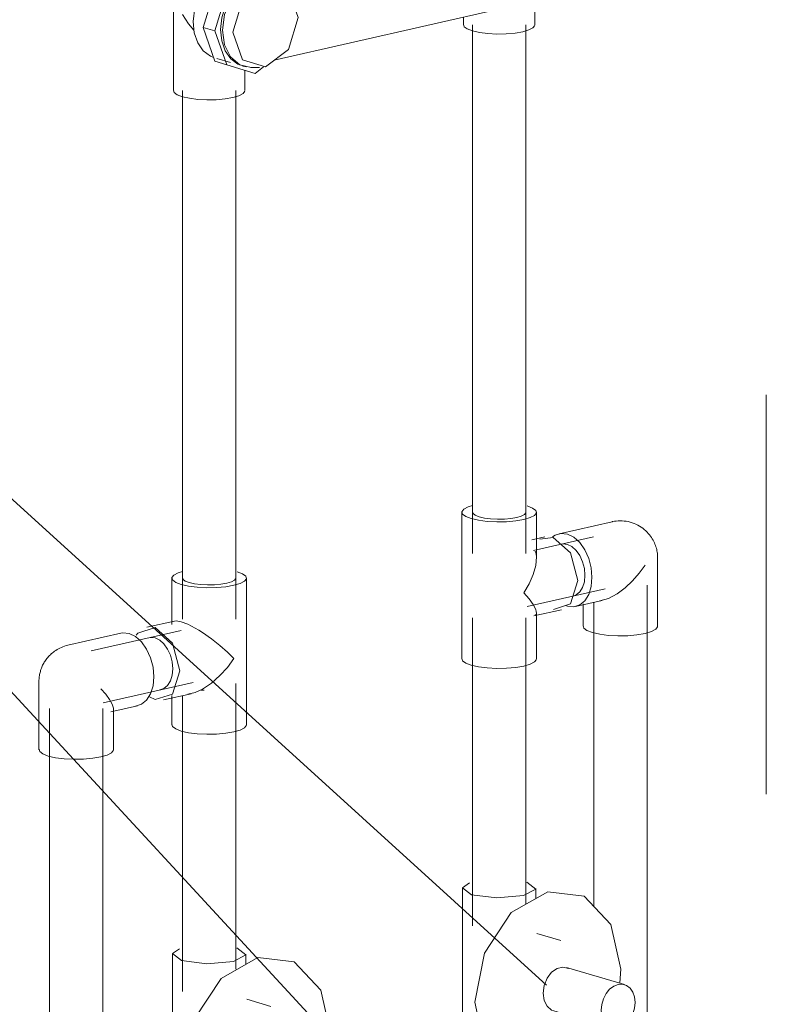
# Model space of a CAD drawing. Header units: millimetres. Extents: x 37081 to 77972, y -4495 to 22354.
# Tile 94 of 109: x 63450 to 63730, y 16725 to 17095. Entities that reach past the tile are written whole.
import ezdxf

# ---------------------------------------------------------------- set-up
doc = ezdxf.new("R2010")
doc.units = ezdxf.units.MM
doc.linetypes.add('ADSK_Скрыто', pattern=[300, 150, -150])
for name, color, linetype, lineweight in [('G-____-____-SYMB', 111, 'ADSK_Скрыто', 20), ('M-EQPM-____-OTLN', 50, 'Continuous', 20), ('P-PIPE-____-IDEN', 2, 'Continuous', 20), ('P-PIPE-____-OTLN', 3, 'Continuous', 20)]:
    doc.layers.add(name, color=color, linetype=linetype, lineweight=lineweight)

# ---------------------------------------------------------------- blocks, each defined once
blk = doc.blocks.new('VTp_724_0 Водорозетка двойная - VTp_724_0-V120-_3D_ копия 2 копия 1')
at = {"layer": 'M-EQPM-____-OTLN'}
for p, q in [((5002.96, 17131.24), (5013.62, 17139.34)), ((5018.47, 17136.49), (5012.52, 17138.24)), ((5013.62, 17139.34), (5018.04, 17138.04)), ((5010.38, 17134.85), (5004.57, 17136.56)), ((5018.04, 17138.04), (5007.38, 17129.94)), ((5028.7, 17134.78), (5018.04, 17138.04)), ((5023.62, 17134.98), (5022.9, 17135.2)), ((5029.99, 17131.07), (5028.7, 17134.78)), ((4998.54, 17116.52), (5002.96, 17131.24)), ((5007.38, 17129.94), (5002.96, 17131.24)), ((5028.7, 17132.22), (5025.9, 17133.96)), ((4989.19, 17129.67), (4912.59, 17112.28)), ((4975.09, 17125.44), (4988.37, 17128.46)), ((4988.43, 17128.86), (4988.55, 17129.08)), ((5007.38, 17129.94), (5002.97, 17115.22)), ((4921.03, 17106.64), (4995.67, 17123.59)), ((4964.17, 17122.97), (4972.05, 17124.75)), ((4972.05, 17124.75), (4971.93, 17122.74)), ((4974.92, 17122.65), (4975.09, 17125.44)), ((4975.09, 17125.44), (4975.09, 17122.63)), ((4995.59, 17124.6), (4985.66, 17122.34)), ((4995.67, 17123.59), (4995.28, 17123.7)), ((4948.06, 17119.31), (4961.13, 17122.27)), ((4961.13, 17122.27), (4971.88, 17121.96)), ((4961.13, 17116.63), (4961.13, 17122.27)), ((4971.93, 17122.74), (4964.17, 17122.97)), ((4971.88, 17121.96), (4971.7, 17119.18)), ((4974.74, 17119.87), (4974.87, 17121.88)), ((4982.62, 17121.65), (4974.74, 17119.87)), ((4974.87, 17121.88), (4982.62, 17121.65)), ((4974.87, 17119.89), (4974.87, 17121.88)), ((4985.66, 17122.34), (4974.92, 17122.65)), ((4987.45, 17123.42), (4987.45, 17122.75)), ((4921.04, 17113.17), (4934.1, 17116.14)), ((4934.1, 17116.14), (4944.85, 17115.83)), ((4934.1, 17110.64), (4934.1, 17116.14)), ((4937.14, 17116.83), (4945.02, 17118.62)), ((4944.9, 17116.61), (4937.14, 17116.83)), ((4945.02, 17118.62), (4944.9, 17116.61)), ((4947.89, 17116.52), (4948.06, 17119.31)), ((4958.63, 17116.21), (4947.89, 17116.52)), ((4948.06, 17119.31), (4948.06, 17116.5)), ((4971.7, 17119.18), (4958.63, 17116.21)), ((5002.96, 17103.81), (4998.54, 17116.52)), ((4998.54, 17116.52), (5002.97, 17115.22)), ((4894.09, 17106.52), (4904.75, 17114.63)), ((4909.18, 17113.33), (4898.52, 17105.23)), ((4909.61, 17111.78), (4903.66, 17113.52)), ((4904.75, 17114.63), (4909.18, 17113.33)), ((4919.84, 17110.07), (4909.18, 17113.33)), ((4914.52, 17111.69), (4918, 17112.48)), ((4918, 17112.48), (4917.88, 17110.66)), ((4920.86, 17110.38), (4921.04, 17113.17)), ((4921.04, 17110.36), (4921.04, 17113.17)), ((4944.67, 17113.04), (4931.61, 17110.07)), ((4944.85, 17115.83), (4944.67, 17113.04)), ((4947.71, 17113.73), (4947.84, 17115.74)), ((4955.59, 17115.52), (4947.71, 17113.73)), ((4947.84, 17115.74), (4955.59, 17115.52)), ((4947.84, 17113.76), (4947.84, 17115.74)), ((5002.97, 17115.22), (5007.38, 17102.51)), ((4901.52, 17110.14), (4895.71, 17111.84)), ((4914.76, 17110.27), (4914.03, 17110.48)), ((4919.83, 17107.51), (4917.03, 17109.25)), ((4921.12, 17106.36), (4919.84, 17110.07)), ((4920.69, 17107.62), (4920.81, 17109.61)), ((4928.56, 17109.38), (4920.69, 17107.6)), ((4920.81, 17109.61), (4928.56, 17109.38)), ((4920.81, 17107.62), (4920.81, 17109.61)), ((4931.61, 17110.07), (4920.86, 17110.38)), ((4889.68, 17091.81), (4894.09, 17106.52)), ((4898.52, 17105.23), (4894.09, 17106.52)), ((4898.52, 17105.23), (4894.1, 17090.51)), ((5002.32, 17099.01), (5002.32, 17105.33)), ((5013.62, 17100.54), (5002.96, 17103.81)), ((5002.96, 17103.81), (5007.38, 17102.51)), ((5003.7, 17104.87), (5008.76, 17103.39)), ((5007.38, 17102.51), (5018.04, 17099.25)), ((5013.19, 17102.09), (5013.91, 17101.88)), ((5016.38, 17101.51), (5019.68, 17101.46)), ((5018.04, 17099.25), (5021.24, 17101.68)), ((4878.54, 17098.99), (4878.54, 17068.07)), ((4916.37, 17079.5), (5002.32, 17099.01)), ((5013.62, 17100.54), (5018.04, 17099.25)), ((5014.2, 17092.78), (5014.2, 17100.42)), ((4987.4, 17095.62), (4987.4, 17092.78)), ((4894.09, 17079.09), (4889.68, 17091.81)), ((4889.68, 17091.81), (4894.1, 17090.51)), ((4894.1, 17090.51), (4898.52, 17077.79)), ((4892.46, 17081), (4893.57, 17080.57)), ((4904.75, 17075.83), (4894.09, 17079.09)), ((4894.09, 17079.09), (4898.52, 17077.79)), ((4894.84, 17080.16), (4899.9, 17078.67)), ((4898.52, 17077.79), (4909.18, 17074.53)), ((4904.32, 17077.38), (4905.05, 17077.16)), ((4904.75, 17075.83), (4909.18, 17074.53)), ((4905.34, 17068.07), (4905.34, 17075.71)), ((4907.52, 17076.79), (4910.81, 17076.75)), ((4909.18, 17074.53), (4912.38, 17076.96))]:
    blk.add_line(p, q, dxfattribs=at)
for points in [[(5012.25, 17138.31, 0), (5011.56, 17138.46, 0), (5007.53, 17138.32, 0), (5003.5, 17136.52, 0), (4999.89, 17133.25, 0), (4997.06, 17128.83, 0), (4995.28, 17123.7, 0)], [(4997.83, 17136.77, 0), (4997.21, 17136.61, 0), (4996.6, 17136.42, 0), (4996.02, 17136.22, 0), (4995.46, 17135.99, 0), (4994.92, 17135.74, 0), (4994.42, 17135.48, 0), (4993.93, 17135.21, 0), (4993.47, 17134.92, 0), (4993.03, 17134.62, 0), (4992.62, 17134.31, 0), (4992.22, 17134, 0), (4991.85, 17133.68, 0), (4991.5, 17133.35, 0), (4991.17, 17133.02, 0), (4990.86, 17132.68, 0), (4990.56, 17132.34, 0), (4990.28, 17132, 0), (4990.02, 17131.65, 0), (4989.77, 17131.31, 0), (4989.54, 17130.96, 0), (4989.32, 17130.61, 0), (4989.11, 17130.25, 0), (4988.92, 17129.9, 0), (4988.74, 17129.54, 0), (4988.57, 17129.18, 0), (4988.43, 17128.86, 0)], [(5004.57, 17136.56, 0), (5003.86, 17136.75, 0), (5003.14, 17136.9, 0), (5002.41, 17137, 0), (5001.69, 17137.07, 0), (5000.97, 17137.1, 0), (5000.26, 17137.09, 0), (4999.57, 17137.04, 0), (4998.89, 17136.96, 0), (4998.23, 17136.85, 0), (4997.83, 17136.77, 0)], [(5005.09, 17115.7, 0), (5005.53, 17120.12, 0), (5006.82, 17124.43, 0), (5008.88, 17128.35, 0), (5011.57, 17131.61, 0), (5014.69, 17133.98, 0), (5018.04, 17135.31, 0), (5021.39, 17135.5, 0), (5024.52, 17134.55, 0)], [(5025.9, 17133.96, 0), (5025.24, 17134.33, 0), (5021.02, 17135.35, 0), (5016.52, 17134.33, 0), (5012.29, 17131.39, 0), (5008.85, 17126.89, 0), (5006.6, 17121.37, 0), (5005.82, 17115.49, 0)], [(5034.21, 17120.29, 0), (5030.62, 17130.64, 0), (5021.94, 17133.3, 0), (5013.26, 17126.7, 0), (5009.66, 17114.71, 0)], [(4988.37, 17128.46, 0), (4987.68, 17125.96, 0), (4987.45, 17123.42, 0)], [(4995.12, 17118.63, 0), (4995.26, 17121.1, 0), (4995.67, 17123.59, 0)], [(5009.66, 17114.71, 0), (5013.26, 17104.36, 0), (5021.94, 17101.7, 0), (5030.62, 17108.3, 0), (5034.21, 17120.29, 0)], [(5002.32, 17105.33, 0), (4999.9, 17106.78, 0), (4997.89, 17108.95, 0), (4996.37, 17111.75, 0), (4995.43, 17115.03, 0), (4995.12, 17118.63, 0)], [(4902.97, 17113.7, 0), (4898.95, 17113.67, 0), (4894.91, 17111.98, 0), (4891.26, 17108.8, 0), (4888.36, 17104.45, 0), (4886.5, 17099.36, 0), (4885.86, 17094.03, 0)], [(4895.71, 17111.84, 0), (4894.99, 17112.03, 0), (4894.27, 17112.18, 0), (4893.55, 17112.29, 0), (4892.83, 17112.36, 0), (4892.11, 17112.38, 0), (4891.4, 17112.38, 0), (4890.7, 17112.33, 0), (4890.02, 17112.25, 0), (4889.36, 17112.14, 0), (4888.97, 17112.05, 0)], [(5014.69, 17101.78, 0), (5011.57, 17102.74, 0), (5008.88, 17104.78, 0), (5006.82, 17107.76, 0), (5005.53, 17111.49, 0), (5005.09, 17115.7, 0)], [(5005.82, 17115.49, 0), (5006.6, 17109.97, 0), (5008.85, 17105.47, 0), (5012.29, 17102.53, 0), (5016.52, 17101.51, 0)], [(4888.97, 17112.05, 0), (4888.34, 17111.89, 0), (4887.74, 17111.71, 0), (4887.15, 17111.5, 0), (4886.59, 17111.27, 0), (4886.06, 17111.03, 0), (4885.55, 17110.77, 0), (4885.07, 17110.49, 0), (4884.61, 17110.2, 0), (4884.17, 17109.9, 0), (4883.75, 17109.6, 0), (4883.36, 17109.28, 0), (4882.99, 17108.96, 0), (4882.64, 17108.63, 0), (4882.31, 17108.3, 0), (4881.99, 17107.97, 0), (4881.7, 17107.63, 0), (4881.42, 17107.29, 0), (4881.15, 17106.94, 0), (4880.91, 17106.59, 0), (4880.67, 17106.24, 0), (4880.45, 17105.89, 0), (4880.25, 17105.54, 0), (4880.06, 17105.18, 0), (4879.88, 17104.83, 0), (4879.71, 17104.47, 0), (4879.55, 17104.1, 0), (4879.41, 17103.74, 0), (4879.28, 17103.37, 0), (4879.15, 17103, 0), (4879.04, 17102.63, 0), (4878.94, 17102.26, 0), (4878.85, 17101.88, 0), (4878.77, 17101.49, 0), (4878.71, 17101.11, 0), (4878.65, 17100.71, 0), (4878.6, 17100.32, 0), (4878.57, 17099.92, 0), (4878.55, 17099.51, 0), (4878.54, 17099.1, 0), (4878.54, 17098.99, 0)], [(4896.23, 17090.99, 0), (4896.67, 17095.4, 0), (4897.96, 17099.72, 0), (4900.02, 17103.63, 0), (4902.7, 17106.89, 0), (4905.82, 17109.27, 0), (4909.18, 17110.6, 0), (4912.53, 17110.79, 0), (4915.65, 17109.83, 0)], [(4917.03, 17109.25, 0), (4916.38, 17109.62, 0), (4912.15, 17110.64, 0), (4907.65, 17109.62, 0), (4903.43, 17106.68, 0), (4899.98, 17102.18, 0), (4897.73, 17096.65, 0), (4896.95, 17090.78, 0)], [(4925.35, 17095.57, 0), (4921.75, 17105.93, 0), (4913.07, 17108.58, 0), (4904.39, 17101.99, 0), (4900.8, 17090, 0)], [(4881.88, 17096.7, 0), (4884.16, 17093.22, 0), (4886.15, 17090.8, 0)], [(4885.86, 17094.03, 0), (4886.31, 17089.78, 0), (4887.63, 17086.02, 0), (4889.73, 17083.02, 0), (4892.46, 17081, 0)], [(4900.8, 17090, 0), (4904.39, 17079.65, 0), (4913.07, 17076.99, 0), (4921.75, 17083.59, 0), (4925.35, 17095.57, 0)], [(4905.82, 17077.07, 0), (4902.7, 17078.03, 0), (4900.02, 17080.07, 0), (4897.96, 17083.05, 0), (4896.67, 17086.78, 0), (4896.23, 17090.99, 0)], [(4896.95, 17090.78, 0), (4897.73, 17085.25, 0), (4899.98, 17080.75, 0), (4903.43, 17077.81, 0), (4907.65, 17076.79, 0)], [(4990.74, 17090.5, 0), (4988.79, 17091.25, 0), (4987.66, 17092.1, 0), (4987.43, 17093, 0)], [(5014.17, 17092.56, 0), (5013.5, 17091.68, 0), (5011.95, 17090.87, 0), (5009.65, 17090.19, 0), (5006.75, 17089.69, 0), (5003.44, 17089.39, 0), (4999.95, 17089.33, 0), (4996.51, 17089.51, 0), (4993.37, 17089.91, 0), (4990.74, 17090.5, 0)], [(4881.88, 17065.79, 0), (4879.93, 17066.54, 0), (4878.8, 17067.39, 0), (4878.56, 17068.29, 0)], [(4905.31, 17067.85, 0), (4904.63, 17066.96, 0), (4903.09, 17066.15, 0), (4900.79, 17065.47, 0), (4897.88, 17064.97, 0), (4894.57, 17064.68, 0), (4891.08, 17064.62, 0), (4887.65, 17064.79, 0), (4884.51, 17065.19, 0), (4881.88, 17065.79, 0)]]:
    blk.add_polyline3d(points, dxfattribs=at)
blk = doc.blocks.new('PP-R Вентиль с хромированной рукояткой Белый - PP-R Вентиль с хромированной рукояткой Белый-1646104-_3D_ копия 2 копия 1')
at = {"layer": 'P-PIPE-____-OTLN', "color": 150}
for p, q in [((4987, 16768.4), (4987, 16706.09)), ((5014.6, 16764.63), (5014.6, 16768.4)), ((5024, 16748.83), (5014.88, 16751.51)), ((5047.85, 16732.31), (5026.05, 16738.7)), ((5046.44, 16738.12), (5046.14, 16732.9)), ((5021.26, 16722.39), (5043.06, 16715.99)), ((5004.95, 16717.63), (5014.07, 16714.96)), ((4990.44, 16703.74), (4987.03, 16706.31))]:
    blk.add_line(p, q, dxfattribs=at)
for points in [[(4989.6, 16770.48, 0), (4987.03, 16768.63, 0), (4990.44, 16766.05, 0)], [(4990.44, 16766.05, 0), (4999.92, 16764.85, 0), (5009.92, 16765.73, 0), (5014.57, 16768.18, 0), (5011.16, 16770.76, 0)], [(4991.63, 16725.68, 0), (4995.3, 16744.14, 0), (5005.33, 16759.33, 0), (5019.03, 16767.16, 0), (5032.73, 16765.55, 0), (5042.76, 16754.92, 0), (5046.44, 16738.12, 0)], [(5017.27, 16729.09, 0), (5017.66, 16731.99, 0), (5018.77, 16734.71, 0), (5020.46, 16736.93, 0), (5022.55, 16738.38, 0), (5024.76, 16738.88, 0), (5026.85, 16738.38, 0)], [(5051.84, 16725.6, 0), (5051.62, 16727.67, 0), (5050.98, 16729.51, 0), (5049.97, 16730.98, 0), (5048.65, 16731.99, 0), (5047.11, 16732.46, 0), (5045.45, 16732.36, 0), (5043.8, 16731.71, 0), (5042.26, 16730.54, 0), (5040.94, 16728.93, 0), (5039.93, 16727, 0), (5039.29, 16724.87, 0), (5039.07, 16722.7, 0)], [(5021.26, 16722.39, 0), (5020.46, 16722.71, 0), (5018.77, 16724.15, 0), (5017.66, 16726.37, 0), (5017.27, 16729.09, 0)], [(5041.27, 16716.33, 0), (5032.73, 16704.47, 0), (5019.03, 16696.63, 0), (5005.33, 16698.25, 0), (4995.3, 16708.88, 0), (4991.63, 16725.68, 0)], [(5039.07, 16722.7, 0), (5039.29, 16720.62, 0), (5039.93, 16718.79, 0), (5040.94, 16717.32, 0), (5042.26, 16716.31, 0), (5043.8, 16715.84, 0), (5045.45, 16715.94, 0), (5047.11, 16716.59, 0), (5048.65, 16717.76, 0), (5049.97, 16719.37, 0), (5050.98, 16721.3, 0), (5051.62, 16723.42, 0), (5051.84, 16725.6, 0)], [(5001.19, 16702.53, 0), (4999.92, 16702.53, 0), (4990.44, 16703.74, 0)]]:
    blk.add_polyline3d(points, dxfattribs=at)
blk = doc.blocks.new('PP-R Вентиль с хромированной рукояткой Белый - PP-R Вентиль с хромированной рукояткой Белый-V163-_3D_ копия 2 копия 1')
at = {"layer": 'P-PIPE-____-OTLN', "color": 220}
for p, q in [((4878.14, 16743.69), (4878.14, 16681.37)), ((4905.74, 16739.91), (4905.74, 16743.69)), ((4915.14, 16724.12), (4906.02, 16726.79)), ((4938.98, 16707.59), (4917.18, 16713.98)), ((4937.57, 16713.4), (4937.28, 16708.18)), ((4912.4, 16697.67), (4934.2, 16691.28)), ((4896.09, 16692.92), (4905.2, 16690.25)), ((4881.58, 16679.02), (4878.17, 16681.6))]:
    blk.add_line(p, q, dxfattribs=at)
for points in [[(4880.74, 16745.77, 0), (4878.17, 16743.92, 0), (4881.58, 16741.34, 0)], [(4881.58, 16741.34, 0), (4891.06, 16740.13, 0), (4901.05, 16741.01, 0), (4905.71, 16743.46, 0), (4902.3, 16746.04, 0)], [(4882.76, 16700.96, 0), (4886.44, 16719.43, 0), (4896.47, 16734.61, 0), (4910.17, 16742.45, 0), (4923.87, 16740.83, 0), (4933.9, 16730.2, 0), (4937.57, 16713.4, 0)], [(4908.41, 16704.38, 0), (4908.79, 16707.27, 0), (4909.9, 16709.99, 0), (4911.6, 16712.21, 0), (4913.68, 16713.66, 0), (4915.9, 16714.17, 0), (4917.98, 16713.66, 0)], [(4942.97, 16700.88, 0), (4942.75, 16702.96, 0), (4942.12, 16704.79, 0), (4941.1, 16706.27, 0), (4939.78, 16707.27, 0), (4938.24, 16707.74, 0), (4936.59, 16707.65, 0), (4934.94, 16706.99, 0), (4933.4, 16705.82, 0), (4932.08, 16704.22, 0), (4931.06, 16702.29, 0), (4930.43, 16700.16, 0), (4930.21, 16697.99, 0)], [(4912.4, 16697.67, 0), (4911.6, 16697.99, 0), (4909.9, 16699.44, 0), (4908.79, 16701.66, 0), (4908.41, 16704.38, 0)], [(4932.4, 16691.62, 0), (4923.87, 16679.75, 0), (4910.17, 16671.92, 0), (4896.47, 16673.53, 0), (4886.44, 16684.16, 0), (4882.76, 16700.96, 0)], [(4930.21, 16697.99, 0), (4930.43, 16695.91, 0), (4931.06, 16694.07, 0), (4932.08, 16692.6, 0), (4933.4, 16691.6, 0), (4934.94, 16691.13, 0), (4936.59, 16691.22, 0), (4938.24, 16691.88, 0), (4939.78, 16693.05, 0), (4941.1, 16694.65, 0), (4942.12, 16696.58, 0), (4942.75, 16698.71, 0), (4942.97, 16700.88, 0)], [(4892.33, 16677.82, 0), (4891.06, 16677.82, 0), (4881.58, 16679.02, 0)]]:
    blk.add_polyline3d(points, dxfattribs=at)
blk = doc.blocks.new('ADSK_Полипропилен_Тройник - Универсальный-1633043-_3D_ копия 2 копия 1')
at = {"layer": 'P-PIPE-____-OTLN', "color": 150}
for p, q in [((4986.8, 16909.7), (4986.8, 16894.24)), ((5014.8, 16894.24), (5014.8, 16909.7)), ((4995.26, 16907.55), (4993.29, 16908)), ((4997.6, 16907.26), (4995.26, 16907.55)), ((5000.16, 16907.13), (4997.6, 16907.26)), ((5002.77, 16907.17), (5000.16, 16907.13)), ((5005.24, 16907.39), (5002.77, 16907.17)), ((5007.41, 16907.76), (5005.24, 16907.39)), ((5017.97, 16900.42), (5013.11, 16899.32)), ((5016.12, 16899.64), (5021.07, 16900.29)), ((4986.8, 16894.24), (4986.8, 16870.09)), ((5014.8, 16892.31), (5014.8, 16894.24)), ((5013.81, 16870.76), (5024.17, 16873.12)), ((5014.8, 16870.09), (5014.8, 16872.02)), ((4986.8, 16870.09), (4986.8, 16854.63)), ((5014.8, 16854.63), (5014.8, 16870.09))]:
    blk.add_line(p, q, dxfattribs=at)
for points in [[(4990.77, 16912.22, 0), (4989.15, 16911.7, 0), (4987.54, 16910.86, 0), (4986.83, 16909.93, 0), (4987.07, 16908.99, 0), (4988.25, 16908.1, 0), (4990.29, 16907.31, 0)], [(4990.29, 16907.31, 0), (4993.04, 16906.69, 0), (4996.32, 16906.28, 0), (4999.91, 16906.1, 0), (5003.55, 16906.16, 0), (5007.01, 16906.46, 0), (5010.05, 16906.99, 0), (5012.45, 16907.7, 0), (5014.07, 16908.55, 0), (5014.77, 16909.47, 0), (5014.53, 16910.41, 0), (5013.35, 16911.3, 0), (5011.31, 16912.09, 0)], [(4993.29, 16908, 0), (4991.84, 16908.56, 0), (4991, 16909.19, 0), (4990.82, 16909.87, 0)], [(5010.78, 16909.54, 0), (5010.28, 16908.88, 0), (5009.12, 16908.27, 0), (5007.41, 16907.76, 0)], [(5021.07, 16900.29, 0), (5027.61, 16894.41, 0), (5030.32, 16884.06, 0), (5027.61, 16875.29, 0), (5021.24, 16873.19, 0)], [(5014.78, 16892.99, 0), (5014.64, 16894.11, 0), (5014.35, 16895.15, 0)], [(5010.05, 16879.45, 0), (5012.06, 16882.88, 0), (5013.59, 16886.34, 0), (5014.55, 16889.76, 0), (5014.78, 16892.99, 0)], [(5014.78, 16871.74, 0), (5014.55, 16873.2, 0), (5013.59, 16875.05, 0), (5012.06, 16877.16, 0), (5010.05, 16879.45, 0)], [(5014.35, 16871, 0), (5014.64, 16871.32, 0), (5014.78, 16871.74, 0)], [(4990.29, 16852.24, 0), (4988.25, 16853.03, 0), (4987.07, 16853.92, 0), (4986.83, 16854.86, 0)], [(5014.77, 16854.4, 0), (5014.07, 16853.48, 0), (5012.45, 16852.63, 0), (5010.05, 16851.92, 0), (5007.01, 16851.39, 0), (5003.55, 16851.09, 0), (4999.91, 16851.03, 0), (4996.32, 16851.21, 0), (4993.04, 16851.62, 0), (4990.29, 16852.24, 0)]]:
    blk.add_polyline3d(points, dxfattribs=at)
blk = doc.blocks.new('ADSK_Полипропилен_Отвод - Универсальный-1254343-_3D_ копия 2 копия 1')
at = {"layer": 'P-PIPE-____-OTLN', "color": 150}
for p, q in [((5043.2, 16906.15), (5023.31, 16901.63)), ((5024.7, 16897.81), (5026.41, 16897.64)), ((5026.41, 16897.64), (5028.12, 16896.81)), ((5028.12, 16896.81), (5029.71, 16895.38)), ((5029.71, 16895.38), (5031.08, 16893.44)), ((5031.08, 16893.44), (5032.13, 16891.13)), ((5032.13, 16891.13), (5032.79, 16888.61)), ((5060.3, 16866.89), (5060.3, 16892.5)), ((5032.79, 16888.61), (5033.01, 16886.04)), ((5032.79, 16883.61), (5032.13, 16881.47)), ((5033.01, 16886.04), (5032.79, 16883.61)), ((5031.08, 16879.78), (5029.71, 16878.64)), ((5032.13, 16881.47), (5031.08, 16879.78)), ((5029.71, 16878.64), (5028.62, 16878.23)), ((5029.51, 16874.33), (5039.5, 16876.59)), ((5025.73, 16874.69), (5026.41, 16874.45)), ((5032.3, 16875.29), (5032.3, 16866.89))]:
    blk.add_line(p, q, dxfattribs=at)
for points in [[(5060.3, 16892.5, 0), (5060.29, 16892.93, 0), (5060.27, 16893.38, 0), (5060.24, 16893.83, 0), (5060.19, 16894.29, 0), (5060.12, 16894.75, 0), (5060.03, 16895.22, 0), (5059.93, 16895.7, 0), (5059.81, 16896.19, 0), (5059.66, 16896.68, 0), (5059.49, 16897.18, 0), (5059.3, 16897.68, 0), (5059.09, 16898.19, 0), (5058.85, 16898.71, 0), (5058.58, 16899.22, 0), (5058.28, 16899.74, 0), (5057.95, 16900.26, 0), (5057.59, 16900.77, 0), (5057.2, 16901.28, 0), (5056.77, 16901.79, 0), (5056.31, 16902.28, 0), (5055.82, 16902.77, 0), (5055.29, 16903.23, 0), (5054.72, 16903.68, 0), (5054.12, 16904.11, 0), (5053.5, 16904.5, 0), (5052.84, 16904.87, 0), (5052.16, 16905.21, 0), (5051.45, 16905.51, 0), (5050.73, 16905.78, 0), (5049.99, 16906, 0), (5049.24, 16906.18, 0), (5048.49, 16906.32, 0), (5047.73, 16906.42, 0), (5046.98, 16906.48, 0), (5046.23, 16906.5, 0), (5045.49, 16906.47, 0), (5044.77, 16906.41, 0), (5044.07, 16906.32, 0), (5043.38, 16906.19, 0), (5043.2, 16906.15, 0)], [(5026.41, 16901.5, 0), (5024.01, 16901.75, 0), (5021.78, 16901.05, 0), (5020.85, 16900.42, 0)], [(5026.41, 16874.45, 0), (5028.8, 16874.21, 0), (5031.03, 16874.91, 0), (5032.94, 16876.5, 0), (5034.41, 16878.87, 0), (5035.34, 16881.86, 0), (5035.65, 16885.27, 0), (5035.34, 16888.86, 0), (5034.41, 16892.39, 0), (5032.94, 16895.63, 0), (5031.03, 16898.34, 0), (5028.8, 16900.34, 0), (5026.41, 16901.5, 0)], [(5055.55, 16889.78, 0), (5053.36, 16886.78, 0), (5050.86, 16883.94, 0), (5048.07, 16881.33, 0), (5045.04, 16879.08, 0), (5041.83, 16877.36, 0), (5038.64, 16876.44, 0)], [(5035.79, 16864.51, 0), (5033.75, 16865.29, 0), (5032.57, 16866.18, 0), (5032.33, 16867.12, 0)], [(5060.3, 16866.89, 0), (5060.27, 16866.66, 0), (5059.57, 16865.74, 0), (5057.95, 16864.89, 0), (5055.55, 16864.18, 0), (5052.51, 16863.66, 0), (5049.05, 16863.35, 0), (5045.41, 16863.29, 0), (5041.82, 16863.47, 0), (5038.54, 16863.89, 0), (5035.79, 16864.51, 0)]]:
    blk.add_polyline3d(points, dxfattribs=at)
blk = doc.blocks.new('ADSK_Полипропилен_Тройник - Универсальный-1633071-_3D_ копия 2 копия 1')
at = {"layer": 'P-PIPE-____-OTLN', "color": 220}
for p, q in [((4877.94, 16884.99), (4877.94, 16869.53)), ((4886.39, 16882.84), (4884.43, 16883.28)), ((4898.54, 16883.05), (4896.37, 16882.67)), ((4905.94, 16869.53), (4905.94, 16884.99)), ((4888.74, 16882.54), (4886.39, 16882.84)), ((4891.3, 16882.41), (4888.74, 16882.54)), ((4893.9, 16882.46), (4891.3, 16882.41)), ((4896.37, 16882.67), (4893.9, 16882.46)), ((4878.93, 16868.85), (4868.57, 16866.5)), ((4877.94, 16869.53), (4877.94, 16867.59)), ((4905.94, 16845.37), (4905.94, 16869.53)), ((4871.67, 16862.51), (4869.96, 16862.68)), ((4873.37, 16861.68), (4871.67, 16862.51)), ((4874.97, 16860.25), (4873.38, 16861.68)), ((4876.34, 16858.31), (4874.97, 16860.25)), ((4877.39, 16856), (4876.34, 16858.31)), ((4878.05, 16848.48), (4878.27, 16850.91)), ((4876.34, 16844.65), (4877.39, 16846.34)), ((4877.39, 16846.34), (4878.05, 16848.48)), ((4890.02, 16842.84), (4888.74, 16842.93)), ((4905.94, 16829.92), (4905.94, 16845.37)), ((4869.47, 16840.35), (4871.67, 16839.32)), ((4874.77, 16839.2), (4885.13, 16841.55)), ((4877.94, 16840.88), (4877.94, 16829.92)), ((4886.72, 16842.02), (4883.91, 16841.35))]:
    blk.add_line(p, q, dxfattribs=at)
for points in [[(4881.9, 16887.5, 0), (4880.28, 16886.99, 0), (4878.67, 16886.14, 0), (4877.97, 16885.22, 0), (4878.21, 16884.28, 0), (4879.39, 16883.38, 0), (4881.43, 16882.6, 0)], [(4881.43, 16882.6, 0), (4884.18, 16881.98, 0), (4887.46, 16881.56, 0), (4891.04, 16881.38, 0), (4894.69, 16881.44, 0), (4898.15, 16881.75, 0), (4901.18, 16882.27, 0), (4903.59, 16882.98, 0), (4905.2, 16883.83, 0), (4905.91, 16884.76, 0), (4905.66, 16885.7, 0), (4904.48, 16886.59, 0), (4902.45, 16887.37, 0)], [(4884.43, 16883.28, 0), (4882.98, 16883.84, 0), (4882.13, 16884.48, 0), (4881.96, 16885.15, 0)], [(4901.92, 16884.82, 0), (4901.41, 16884.16, 0), (4900.26, 16883.56, 0), (4898.54, 16883.05, 0)], [(4878.39, 16868.62, 0), (4879.54, 16868.92, 0), (4881.43, 16868.59, 0)], [(4881.43, 16868.59, 0), (4883.91, 16867.63, 0), (4886.72, 16866.18, 0)], [(4871.67, 16866.38, 0), (4865.13, 16864.33, 0), (4864.5, 16863.5, 0)], [(4871.67, 16839.32, 0), (4878.2, 16841.37, 0), (4880.91, 16850.14, 0), (4878.2, 16860.5, 0), (4871.67, 16866.38, 0)], [(4886.72, 16866.18, 0), (4888.06, 16865.38, 0), (4889.4, 16864.53, 0)], [(4889.4, 16864.53, 0), (4892.81, 16862.13, 0), (4895.95, 16859.64, 0), (4898.76, 16857.15, 0), (4901.18, 16854.74, 0)], [(4878.27, 16850.91, 0), (4878.05, 16853.48, 0), (4877.39, 16856, 0)], [(4901.18, 16854.74, 0), (4898.76, 16851.44, 0), (4895.95, 16848.34, 0), (4892.81, 16845.56, 0), (4889.4, 16843.27, 0)], [(4873.38, 16843.02, 0), (4874.97, 16843.51, 0), (4876.34, 16844.65, 0)], [(4889.4, 16843.27, 0), (4888.06, 16842.58, 0), (4886.72, 16842.02, 0)], [(4881.43, 16827.53, 0), (4879.39, 16828.31, 0), (4878.21, 16829.21, 0), (4877.97, 16830.15, 0)], [(4905.91, 16829.69, 0), (4905.2, 16828.76, 0), (4903.59, 16827.91, 0), (4901.18, 16827.2, 0), (4898.15, 16826.68, 0), (4894.69, 16826.37, 0), (4891.04, 16826.31, 0), (4887.46, 16826.49, 0), (4884.18, 16826.91, 0), (4881.43, 16827.53, 0)]]:
    blk.add_polyline3d(points, dxfattribs=at)
blk = doc.blocks.new('ADSK_Полипропилен_Отвод - Универсальный-V218-_3D_ копия 2 копия 1')
at = {"layer": 'P-PIPE-____-OTLN', "color": 220}
for p, q in [((4858.82, 16864.29), (4838.92, 16859.77)), ((4828.02, 16846.12), (4828.02, 16820.52)), ((4855.03, 16834.72), (4865.02, 16836.98)), ((4856.02, 16820.52), (4856.02, 16835.97))]:
    blk.add_line(p, q, dxfattribs=at)
for points in [[(4858.82, 16864.29, 0), (4859.52, 16864.4, 0), (4861.92, 16864.16, 0)], [(4861.92, 16864.16, 0), (4864.31, 16863, 0), (4866.54, 16860.99, 0), (4868.46, 16858.28, 0), (4869.93, 16855.05, 0), (4870.85, 16851.52, 0), (4871.17, 16847.92, 0), (4870.85, 16844.52, 0), (4869.93, 16841.53, 0), (4868.46, 16839.15, 0), (4866.54, 16837.57, 0), (4864.31, 16836.87, 0)], [(4838.92, 16859.77, 0), (4838.27, 16859.61, 0), (4837.63, 16859.41, 0), (4837.02, 16859.2, 0), (4836.44, 16858.96, 0), (4835.88, 16858.7, 0), (4835.35, 16858.43, 0), (4834.84, 16858.14, 0), (4834.36, 16857.84, 0), (4833.91, 16857.53, 0), (4833.47, 16857.21, 0), (4833.06, 16856.88, 0), (4832.67, 16856.54, 0), (4832.31, 16856.2, 0), (4831.96, 16855.85, 0), (4831.63, 16855.5, 0), (4831.32, 16855.15, 0), (4831.03, 16854.79, 0), (4830.76, 16854.43, 0), (4830.5, 16854.07, 0), (4830.25, 16853.7, 0), (4830.02, 16853.34, 0), (4829.81, 16852.97, 0), (4829.61, 16852.6, 0), (4829.42, 16852.22, 0), (4829.25, 16851.85, 0), (4829.08, 16851.47, 0), (4828.93, 16851.09, 0), (4828.79, 16850.7, 0), (4828.67, 16850.32, 0), (4828.55, 16849.93, 0), (4828.44, 16849.54, 0), (4828.35, 16849.14, 0), (4828.27, 16848.74, 0), (4828.2, 16848.34, 0), (4828.14, 16847.93, 0), (4828.09, 16847.51, 0), (4828.06, 16847.09, 0), (4828.03, 16846.67, 0), (4828.02, 16846.24, 0), (4828.02, 16846.12, 0)], [(4856.01, 16836.17, 0), (4855.57, 16837.63, 0), (4854.57, 16839.38, 0), (4853.12, 16841.32, 0), (4851.27, 16843.41, 0)], [(4831.51, 16818.13, 0), (4829.48, 16818.91, 0), (4828.3, 16819.81, 0), (4828.05, 16820.75, 0)], [(4855.99, 16820.29, 0), (4855.29, 16819.36, 0), (4853.67, 16818.52, 0), (4851.27, 16817.81, 0), (4848.23, 16817.28, 0), (4844.77, 16816.98, 0), (4841.13, 16816.91, 0), (4837.54, 16817.1, 0), (4834.26, 16817.51, 0), (4831.51, 16818.13, 0)]]:
    blk.add_polyline3d(points, dxfattribs=at)

msp = doc.modelspace()

# ---------------------------------------------------------------- linework, layer by layer
at = {"layer": 'G-____-____-SYMB'}
msp.add_line((63730.18, 22353.77), (63730.18, 14131.73), dxfattribs=at)
at = {"layer": 'P-PIPE-____-IDEN'}
for p in [(63647.67, 16732.03), (63577.86, 16700.22)]:
    msp.add_line(p, (63028.43, 17295.43), dxfattribs=at)
at = {"layer": 'P-PIPE-____-OTLN', "color": 150}
for p, q in [((63619.9, 17092.78), (63619.9, 16894.24)), ((63639.9, 16894.24), (63639.9, 17092.78)), ((63665.3, 16900.46), (63642.8, 16895.35)), ((63640.37, 16874.29), (63669.73, 16880.95)), ((63685.4, 16516.19), (63685.4, 16882.35)), ((63665.4, 16875.85), (63665.4, 16761.77)), ((63619.9, 16870.09), (63619.9, 16754.39)), ((63639.9, 16762.46), (63639.9, 16870.09))]:
    msp.add_line(p, q, dxfattribs=at)
at = {"layer": 'P-PIPE-____-OTLN', "color": 220}
for p, q in [((63511.04, 17068.07), (63511.04, 16869.53)), ((63531.04, 16869.53), (63531.04, 17068.07)), ((63510.57, 16865.33), (63476.79, 16857.66)), ((63481.22, 16838.16), (63514.99, 16845.82)), ((63517.84, 16842.93), (63519.12, 16842.84)), ((63531.04, 16738.11), (63531.04, 16845.37)), ((63511.04, 16840.81), (63511.04, 16729.68)), ((63461.12, 16835.98), (63461.12, 16469.81)), ((63481.12, 16469.81), (63481.12, 16835.98))]:
    msp.add_line(p, q, dxfattribs=at)

# ---------------------------------------------------------------- block references
at = {"layer": 'M-EQPM-____-OTLN'}
msp.add_blockref('VTp_724_0 Водорозетка двойная - VTp_724_0-V120-_3D_ копия 2 копия 1', (58629.1, 0), dxfattribs=at)
at = {"layer": 'P-PIPE-____-OTLN', "color": 150}
for name in ['ADSK_Полипропилен_Тройник - Универсальный-1633043-_3D_ копия 2 копия 1', 'ADSK_Полипропилен_Отвод - Универсальный-1254343-_3D_ копия 2 копия 1', 'PP-R Вентиль с хромированной рукояткой Белый - PP-R Вентиль с хромированной рукояткой Белый-1646104-_3D_ копия 2 копия 1']:
    msp.add_blockref(name, (58629.1, 0), dxfattribs=at)
at = {"layer": 'P-PIPE-____-OTLN', "color": 220}
for name in ['ADSK_Полипропилен_Тройник - Универсальный-1633071-_3D_ копия 2 копия 1', 'ADSK_Полипропилен_Отвод - Универсальный-V218-_3D_ копия 2 копия 1', 'PP-R Вентиль с хромированной рукояткой Белый - PP-R Вентиль с хромированной рукояткой Белый-V163-_3D_ копия 2 копия 1']:
    msp.add_blockref(name, (58629.1, 0), dxfattribs=at)

doc.saveas('drawing.dxf')
